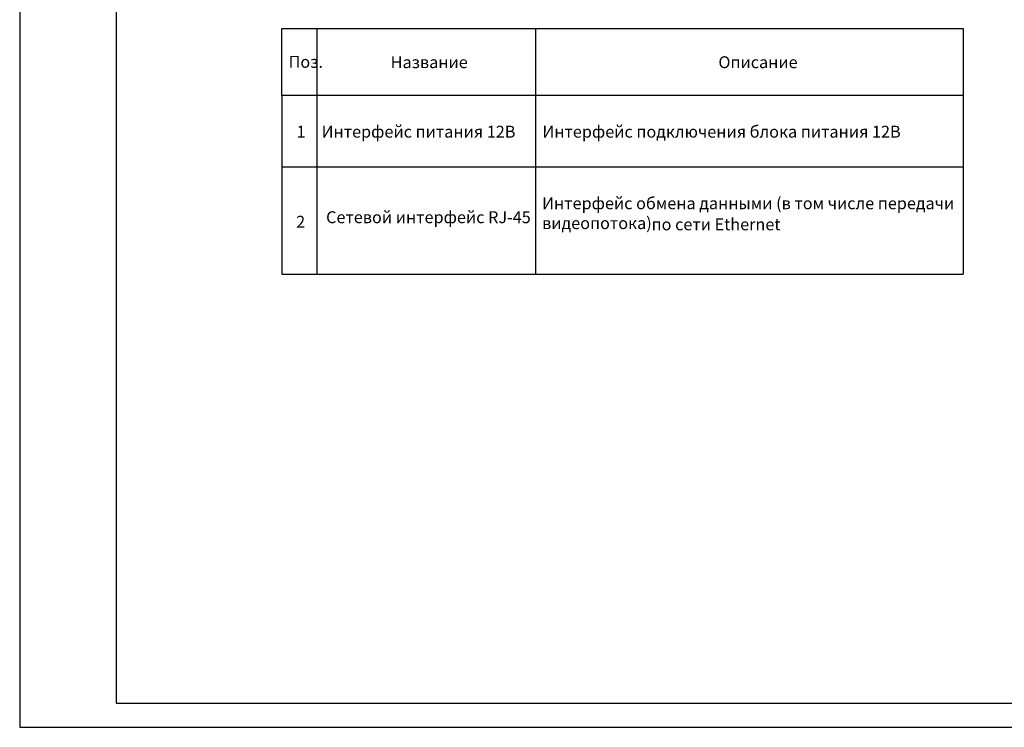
# Model space of a CAD drawing. Header units: millimetres. Extents: x -228268 to 1513407, y -439898 to -137408.
# Tile 41 of 128: x 190110 to 210511, y -307362 to -292704. Entities that reach past the tile are written whole.
import ezdxf

# ---------------------------------------------------------------- set-up
doc = ezdxf.new("R2010")
doc.units = ezdxf.units.MM
doc.layers.add('KIP_стойка', color=150, linetype='Continuous')
doc.styles.add('RomanS', font='romans.shx')

msp = doc.modelspace()

# ---------------------------------------------------------------- linework, layer by layer
for p, q in [((195541.7, -294274.6), (195541.7, -292887.4)), ((195541.7, -292887.4), (209659.8, -292887.4)), ((196265.6, -292887.4), (196265.6, -294274.6)), ((200793.9, -292887.4), (200793.9, -294274.6)), ((209659.8, -292887.4), (209659.8, -294274.6)), ((209659.8, -294274.6), (195541.7, -294274.6))]:
    msp.add_line(p, q)
at = {"color": 0}
for p, q in [((195541.7, -294274.6), (195541.7, -295014.5)), ((196265.6, -294274.6), (196265.6, -295014.5)), ((200793.9, -294274.6), (200793.9, -295014.5)), ((209659.8, -294274.6), (209659.8, -295014.5)), ((195541.7, -295014.5), (195541.7, -297973.8)), ((196265.6, -295014.5), (196265.6, -297973.8)), ((200793.9, -295014.5), (200793.9, -297973.8)), ((209659.8, -295014.5), (209659.8, -297973.8))]:
    msp.add_line(p, q, dxfattribs=at)
at = {"color": 0, "lineweight": -3}
for p, q in [((195541.7, -295754.3), (209659.8, -295754.3)), ((195541.7, -297973.8), (209659.8, -297973.8)), ((195541.7, -297973.8), (197391.3, -297973.8))]:
    msp.add_line(p, q, dxfattribs=at)
at = {"ltscale": 100, "transparency": 33554687}
for points in [[(190109.7, -307362.4), (232109.7, -307362.4), (232109.7, -277662.4), (190109.7, -277662.4)], [(192109.7, -306862.4), (231609.7, -306862.4), (231609.7, -278162.4), (192109.7, -278162.4)]]:
    msp.add_lwpolyline(points, close=True, dxfattribs=at)

# ---------------------------------------------------------------- texts
at = {"layer": 'KIP_стойка', "color": 3, "lineweight": 30, "ltscale": 100, "char_height": 246.612, "attachment_point": 1, "style": 'RomanS'}
for s, width, insert in [('{\\fISOCPEUR|b0|i1|c204|p34;\\C0;Поз.}', 70.088, (195682.6, -293454)), ('{\\fISOCPEUR|b0|i1|c204|p34;\\C0;Название}', 512.953, (197796.7, -293461.5)), ('{\\fISOCPEUR|b0|i1|c204|p34;\\C0;Описание}', 1412.061, (204586.9, -293461.5)), ('{\\fISOCPEUR|b0|i1|c204|p34;\\C0;1}', 70.088, (195846.4, -294900.8)), ('{\\fISOCPEUR|b0|i1|c204|p34;\\C0;Интерфейс питания 12В}', 10613.992, (196364.8, -294900.7)), ('{\\fISOCPEUR|b0|i1|c204|p34;\\C0;Интерфейс подключения блока питания 12В}', 17439.938, (200939.8, -294901)), ('{\\fISOCPEUR|b0|i1|c204|p34;\\C0;Интерфейс обмена данными (в том числе передачи видеопотока) }', 8731.689, (200933.8, -296383.8)), ('{\\fISOCPEUR|b0|i1|c204|p34;\\C0;2}', 70.088, (195837, -296766.8)), ('{\\fISOCPEUR|b0|i1|c204|p34;\\C0;Сетевой интерфейс RJ-45 }', 10613.992, (196458.5, -296672.9)), ('{\\fISOCPEUR|b0|i1|c204|p34;\\C0;по сети Ethernet}', 9070.993, (203202.1, -296820.3))]:
    msp.add_mtext_dynamic_manual_height_columns(s, width=width, gutter_width=26.3, heights=[0], dxfattribs=dict(at, insert=insert))

doc.saveas('drawing.dxf')
